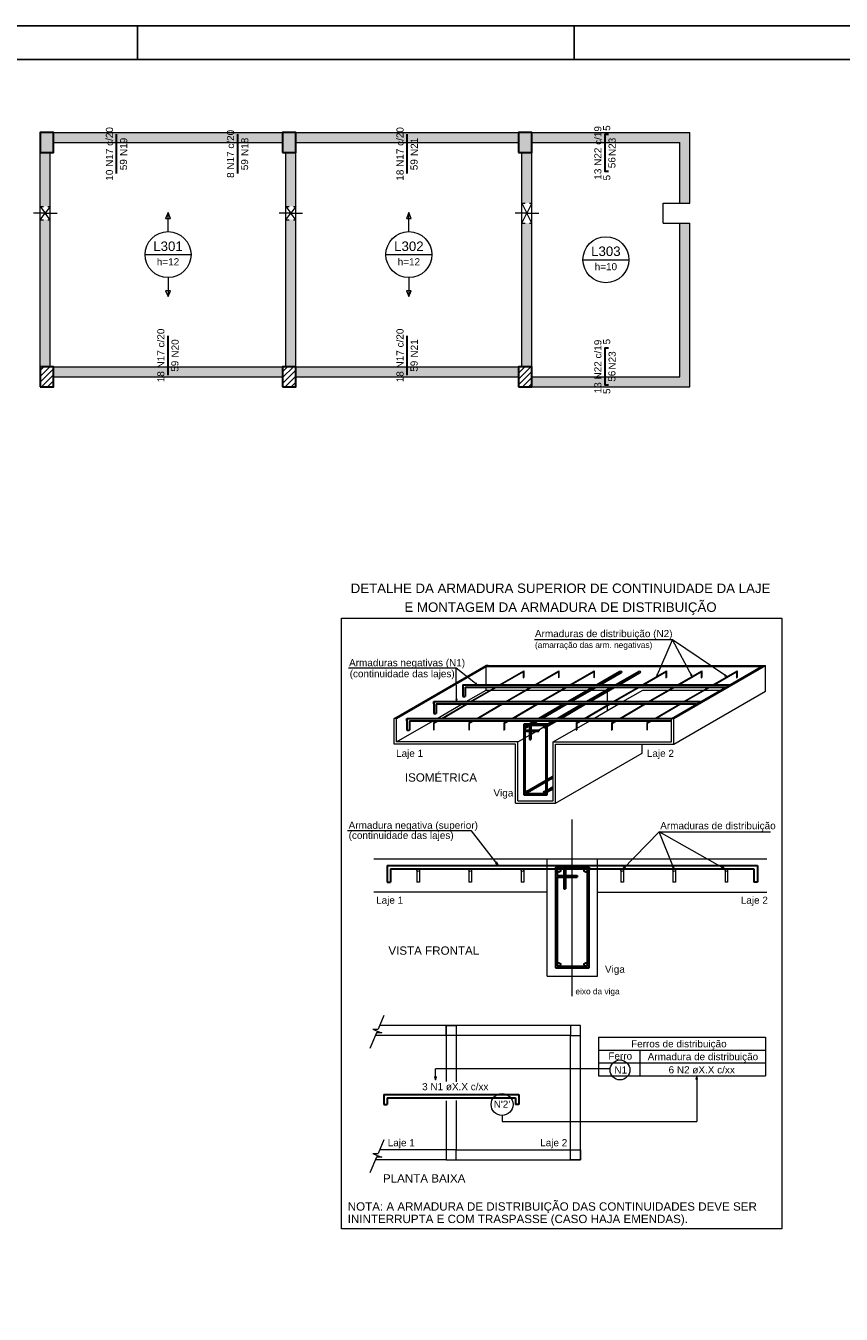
# Model space of a CAD drawing. Header units: millimetres. Extents: x 0 to 84.1, y 0 to 59.4.
# Tile 3 of 8: x 17.8 to 42.1, y 21.1 to 59.4. Entities that reach past the tile are written whole.
import ezdxf

# ---------------------------------------------------------------- set-up
doc = ezdxf.new("R2010")
doc.units = ezdxf.units.MM
doc.header["$MEASUREMENT"] = 0
doc.linetypes.add('DOT', pattern=[0.635, 0, -0.635])
doc.linetypes.add('NULL', pattern=[0])
for name, color, linetype, lineweight in [('Cotas', 1, 'Continuous', 0), ('Descrição da armadura', 7, 'Continuous', 0), ('DT-Armadura', 2, 'Continuous', 30), ('DT-ARMADURA NEG', 1, 'Continuous', 20), ('DT-Armadura negativa', 4, 'Continuous', 30), ('DT-Forma', 5, 'Continuous', 5), ('DT-Hachura pilar em laje', 252, 'Continuous', 5), ('DT-Hachura viga em laje', 254, 'Continuous', 5), ('DT-Relação do aço', 9, 'Continuous', 5), ('DT-Textos', 7, 'Continuous', 5), ('EIXOS', 1, 'Continuous', 20), ('FO-Aberturas', 7, 'Continuous', 5), ('FO-Pilares', 4, 'Continuous', 30), ('FO-Vigas', 1, 'Continuous', 20), ('Textos armaduras', 7, 'Continuous', 0)]:
    doc.layers.add(name, color=color, linetype=linetype, lineweight=lineweight)
doc.layers.add('SEDUC_MARF', color=1, linetype='Continuous')
doc.layers.add('SEDUC_MARGG', color=7, linetype='Continuous')
doc.styles.add('Arial', font='txt')

msp = doc.modelspace()

# ---------------------------------------------------------------- hatches: boundary and pattern name
at = {"layer": 'DT-Hachura pilar em laje', "linetype": 'Continuous'}
for points in [[(18.206, 55.625), (18.406, 55.625), (18.606, 55.625), (18.606, 55.925), (18.606, 56.225), (18.406, 56.225), (18.206, 56.225), (18.206, 55.925)], [(25.416, 55.625), (25.616, 55.625), (25.816, 55.625), (25.816, 55.925), (25.816, 56.225), (25.616, 56.225), (25.416, 56.225), (25.416, 55.925)], [(32.445, 55.625), (32.645, 55.625), (32.845, 55.625), (32.845, 55.925), (32.845, 56.225), (32.645, 56.225), (32.445, 56.225), (32.445, 55.925)]]:
    msp.add_hatch(color=252, dxfattribs=at).paths.add_polyline_path(points)
h = msp.add_hatch(dxfattribs=at)
h.set_pattern_fill('ANSI31', color=252, style=0)
h.paths.add_polyline_path([(18.206, 48.653), (18.406, 48.653), (18.606, 48.653), (18.606, 48.953), (18.606, 49.253), (18.406, 49.253), (18.206, 49.253), (18.206, 48.953)])
h = msp.add_hatch(dxfattribs=at)
h.set_pattern_fill('ANSI31', color=252, style=0)
h.paths.add_polyline_path([(25.416, 48.653), (25.616, 48.653), (25.816, 48.653), (25.816, 48.953), (25.816, 49.253), (25.616, 49.253), (25.416, 49.253), (25.416, 48.953)])
h = msp.add_hatch(dxfattribs=at)
h.set_pattern_fill('ANSI31', color=252, style=0)
h.paths.add_polyline_path([(32.445, 48.653), (32.645, 48.653), (32.845, 48.653), (32.845, 48.953), (32.845, 49.253), (32.645, 49.253), (32.445, 49.253), (32.445, 48.953)])
at = {"layer": 'DT-Hachura viga em laje', "linetype": 'Continuous'}
for points in [[(22.556, 56.222), (22.556, 56.222), (18.606, 56.222), (18.606, 55.922), (22.556, 55.922), (22.556, 56.222)], [(25.416, 56.222), (25.416, 56.222), (22.556, 56.222), (22.556, 55.922), (25.416, 55.922), (25.416, 56.222)], [(32.445, 56.222), (32.445, 56.222), (25.816, 56.222), (25.816, 55.922), (32.445, 55.922), (32.445, 56.222)], [(37.545, 56.222), (37.545, 56.222), (32.845, 56.222), (32.845, 55.922), (37.245, 55.922), (37.545, 56.222)], [(37.545, 56.222), (37.545, 56.222), (37.245, 55.922), (37.245, 54.125), (37.545, 54.125), (37.545, 56.222)], [(18.506, 55.625), (18.506, 55.625), (18.206, 55.625), (18.206, 54.025), (18.506, 54.025), (18.506, 55.625)], [(25.816, 55.625), (25.816, 55.625), (25.516, 55.625), (25.516, 54.025), (25.816, 54.025), (25.816, 55.625)], [(32.845, 55.625), (32.845, 55.625), (32.545, 55.625), (32.545, 54.125), (32.845, 54.125), (32.845, 55.625)], [(18.206, 53.625), (18.206, 53.625), (18.206, 49.253), (18.506, 49.253), (18.506, 53.625), (18.206, 53.625)], [(25.816, 53.625), (25.816, 53.625), (25.516, 53.625), (25.516, 49.253), (25.816, 49.253), (25.816, 53.625)], [(32.545, 53.525), (32.545, 53.525), (32.545, 49.253), (32.845, 49.253), (32.845, 53.525), (32.545, 53.525)], [(37.545, 53.525), (37.545, 53.525), (37.245, 53.525), (37.245, 48.955), (37.545, 48.655), (37.545, 53.525)], [(25.416, 49.253), (25.416, 49.253), (18.606, 49.253), (18.606, 48.953), (25.416, 48.953), (25.416, 49.253)], [(32.445, 49.253), (32.445, 49.253), (25.816, 49.253), (25.816, 48.953), (32.445, 48.953), (32.445, 49.253)], [(37.245, 48.955), (37.245, 48.955), (32.845, 48.955), (32.845, 48.655), (37.545, 48.655), (37.245, 48.955)]]:
    msp.add_hatch(color=254, dxfattribs=at).paths.add_polyline_path(points)

# ---------------------------------------------------------------- linework, layer by layer
at = {"layer": 'Cotas'}
for p, q in [((37.03, 41.123), (32.922, 41.123)), ((36.549, 40.024), (37.03, 41.123)), ((37.608, 40.034), (37.03, 41.123)), ((38.642, 40.034), (37.03, 41.123)), ((30.591, 40.276), (27.383, 40.276)), ((30.596, 39.289), (30.591, 40.276)), ((31.217, 39.786), (30.591, 40.276)), ((31.046, 35.435), (27.357, 35.435)), ((31.841, 34.415), (31.046, 35.435)), ((35.542, 34.285), (36.629, 35.406)), ((37.078, 34.301), (36.629, 35.406)), ((36.629, 35.406), (39.945, 35.406)), ((38.593, 34.299), (36.629, 35.406)), ((28.433, 29.939), (28.263, 29.536)), ((28.105, 29.536), (28.239, 29.479)), ((28.105, 29.536), (28.263, 29.536)), ((28.216, 29.423), (28.022, 28.964)), ((28.373, 29.423), (28.216, 29.423)), ((28.239, 29.479), (28.373, 29.423)), ((35.168, 28.351), (29.973, 28.351)), ((29.973, 28.025), (29.973, 28.351)), ((37.75, 28.149), (37.75, 26.793)), ((31.954, 26.969), (31.954, 26.793)), ((31.954, 26.793), (37.75, 26.793)), ((28.433, 26.239), (28.263, 25.836)), ((28.216, 25.723), (28.022, 25.264)), ((28.105, 25.836), (28.239, 25.779)), ((28.105, 25.836), (28.263, 25.836)), ((28.373, 25.723), (28.216, 25.723)), ((28.239, 25.779), (28.373, 25.723))]:
    msp.add_line(p, q, dxfattribs=at)
for points in [[(27.17, 41.767), (40.279, 41.767), (40.279, 23.597), (27.17, 23.597), (27.17, 41.767)], [(36.549, 40.024), (36.593, 40.078), (36.56, 40.093), (36.549, 40.024)], [(37.608, 40.034), (37.592, 40.103), (37.56, 40.085), (37.608, 40.034)], [(38.642, 40.034), (38.595, 40.086), (38.575, 40.056), (38.642, 40.034)], [(31.217, 39.786), (31.175, 39.842), (31.152, 39.814), (31.217, 39.786)], [(30.596, 39.289), (30.615, 39.357), (30.578, 39.356), (30.596, 39.289)], [(31.841, 34.415), (31.802, 34.507), (31.761, 34.475), (31.841, 34.415)], [(35.542, 34.285), (35.627, 34.337), (35.59, 34.373), (35.542, 34.285)], [(37.078, 34.301), (37.065, 34.4), (37.017, 34.381), (37.078, 34.301)], [(38.593, 34.299), (38.521, 34.369), (38.496, 34.324), (38.593, 34.299)], [(29.973, 28.025), (29.999, 28.122), (29.947, 28.122), (29.973, 28.025)], [(37.75, 28.149), (37.724, 28.053), (37.776, 28.053), (37.75, 28.149)]]:
    msp.add_lwpolyline(points, dxfattribs=at)
for centre, radius in [((35.463, 28.323), 0.296), ((31.954, 27.295), 0.326)]:
    msp.add_circle(centre, radius, dxfattribs=at)
at = {"layer": 'DT-Armadura'}
for p, q in [((34.774, 39.784), (35.464, 40.183)), ((34.866, 39.784), (35.497, 40.148)), ((35.334, 39.784), (36.024, 40.183)), ((35.426, 39.784), (36.057, 40.148)), ((30.782, 39.784), (38.727, 39.784)), ((30.782, 39.784), (30.782, 39.434)), ((30.852, 39.714), (38.606, 39.714)), ((30.852, 39.714), (30.852, 39.434)), ((33.91, 39.286), (34.653, 39.714)), ((34.003, 39.286), (34.745, 39.714)), ((34.47, 39.286), (35.213, 39.714)), ((34.532, 39.644), (34.653, 39.714)), ((34.563, 39.286), (35.305, 39.714)), ((34.624, 39.644), (34.745, 39.714)), ((35.092, 39.644), (35.213, 39.714)), ((35.184, 39.644), (35.305, 39.714)), ((29.918, 39.216), (29.918, 39.286)), ((29.918, 39.286), (37.863, 39.286)), ((29.918, 39.286), (29.918, 39.216)), ((29.918, 39.286), (29.918, 38.936)), ((29.988, 39.216), (37.742, 39.216)), ((29.988, 39.216), (29.988, 38.936)), ((30.782, 39.434), (30.852, 39.434)), ((33.046, 38.787), (33.789, 39.216)), ((33.139, 38.787), (33.882, 39.216)), ((33.606, 38.787), (34.349, 39.216)), ((33.699, 38.787), (34.442, 39.216)), ((29.124, 38.717), (29.124, 38.787)), ((29.124, 38.787), (36.999, 38.787)), ((29.124, 38.787), (29.124, 38.717)), ((29.124, 38.787), (29.124, 38.437)), ((29.918, 38.936), (29.988, 38.936)), ((29.124, 38.437), (29.194, 38.437)), ((29.194, 38.717), (36.999, 38.717)), ((29.194, 38.717), (29.194, 38.437)), ((33.298, 38.612), (32.598, 38.612)), ((32.598, 38.612), (32.598, 38.577)), ((32.598, 38.577), (32.598, 36.512)), ((32.598, 38.402), (33.053, 38.402)), ((33.263, 38.577), (32.633, 38.577)), ((32.633, 38.577), (32.633, 38.437)), ((32.633, 38.437), (33.053, 38.437)), ((32.633, 38.402), (32.633, 36.547)), ((32.703, 38.536), (32.776, 38.577)), ((32.743, 38.612), (32.925, 38.717)), ((32.773, 38.577), (32.773, 38.437)), ((32.773, 38.402), (32.773, 38.157)), ((32.808, 38.577), (32.808, 38.437)), ((32.808, 38.402), (32.808, 38.157)), ((32.836, 38.612), (33.018, 38.717)), ((33.053, 38.437), (33.053, 38.402)), ((33.263, 36.547), (33.263, 38.577)), ((33.298, 38.609), (33.485, 38.717)), ((33.298, 38.556), (33.578, 38.717)), ((33.298, 38.612), (33.298, 38.577)), ((33.298, 36.512), (33.298, 38.577)), ((32.773, 38.157), (32.808, 38.157)), ((32.686, 36.613), (33.263, 36.946)), ((32.703, 36.582), (33.263, 36.905)), ((33.298, 36.966), (33.473, 37.067)), ((33.298, 36.926), (33.473, 37.026)), ((32.598, 36.512), (33.298, 36.512)), ((32.633, 36.547), (33.263, 36.547)), ((33.246, 36.613), (33.263, 36.622)), ((33.298, 36.643), (33.473, 36.744)), ((33.298, 36.602), (33.473, 36.704)), ((28.534, 34.41), (39.553, 34.41)), ((28.534, 34.41), (28.534, 34.31)), ((28.534, 34.41), (28.534, 33.91)), ((28.634, 34.31), (39.453, 34.31)), ((28.634, 34.31), (28.634, 33.91)), ((33.544, 34.31), (33.544, 31.36)), ((34.494, 34.31), (33.594, 34.31)), ((33.594, 34.31), (33.594, 34.11)), ((33.794, 34.31), (33.794, 34.11)), ((33.844, 34.31), (33.844, 34.11)), ((34.494, 31.41), (34.494, 34.31)), ((34.544, 31.36), (34.544, 34.31)), ((39.453, 34.31), (39.453, 33.91)), ((39.553, 34.41), (39.553, 33.91)), ((28.534, 33.91), (28.634, 33.91)), ((33.544, 34.06), (34.194, 34.06)), ((33.594, 34.11), (34.194, 34.11)), ((33.594, 34.06), (33.594, 31.41)), ((33.794, 34.06), (33.794, 33.71)), ((33.844, 34.06), (33.844, 33.71)), ((34.194, 34.11), (34.194, 34.06)), ((39.553, 33.91), (39.453, 33.91)), ((33.794, 33.71), (33.844, 33.71)), ((33.544, 31.36), (34.544, 31.36)), ((33.594, 31.41), (34.494, 31.41)), ((28.43, 27.595), (32.449, 27.595)), ((28.43, 27.595), (28.43, 27.495)), ((28.43, 27.595), (28.43, 27.295)), ((28.43, 27.295), (28.53, 27.295)), ((28.53, 27.495), (32.349, 27.495)), ((28.53, 27.495), (28.53, 27.295)), ((32.349, 27.495), (32.349, 27.295)), ((32.449, 27.295), (32.349, 27.295)), ((32.449, 27.595), (32.449, 27.295))]:
    msp.add_line(p, q, dxfattribs=at)
at = {"layer": 'DT-Armadura', "linetype": 'Continuous'}
for p, q in [((34.544, 34.36), (33.544, 34.36)), ((33.544, 34.36), (33.544, 34.31)), ((34.544, 34.36), (34.544, 34.31))]:
    msp.add_line(p, q, dxfattribs=at)
at = {"layer": 'DT-Armadura'}
for centre, radius in [((32.668, 38.542), 0.035), ((33.228, 38.542), 0.035), ((32.668, 36.582), 0.035), ((33.228, 36.582), 0.035), ((33.644, 34.26), 0.05), ((34.444, 34.26), 0.05), ((33.644, 31.46), 0.05), ((34.444, 31.46), 0.05)]:
    msp.add_circle(centre, radius, dxfattribs=at)
at = {"layer": 'DT-ARMADURA NEG'}
for p, q in [((31.876, 39.784), (32.597, 40.201)), ((31.911, 39.784), (32.582, 40.172)), ((32.582, 40.172), (32.582, 39.99)), ((32.582, 39.99), (32.597, 39.999)), ((32.597, 40.201), (32.597, 39.999)), ((32.926, 39.784), (33.647, 40.201)), ((32.961, 39.784), (33.632, 40.172)), ((33.632, 40.172), (33.632, 39.99)), ((33.632, 39.99), (33.647, 39.999)), ((33.647, 40.201), (33.647, 39.999)), ((33.976, 39.784), (34.697, 40.201)), ((34.011, 39.784), (34.682, 40.172)), ((34.682, 40.172), (34.682, 39.99)), ((34.682, 39.99), (34.697, 39.999)), ((34.697, 40.201), (34.697, 39.999)), ((36.128, 39.784), (36.849, 40.201)), ((36.163, 39.784), (36.833, 40.172)), ((36.833, 40.172), (36.833, 39.99)), ((36.833, 39.99), (36.849, 39.999)), ((36.849, 40.201), (36.849, 39.999)), ((37.178, 39.784), (37.899, 40.201)), ((37.213, 39.784), (37.883, 40.172)), ((37.883, 40.172), (37.883, 39.99)), ((37.883, 39.99), (37.899, 39.999)), ((37.899, 40.201), (37.899, 39.999)), ((38.228, 39.784), (38.949, 40.201)), ((38.263, 39.784), (38.933, 40.172)), ((38.933, 40.172), (38.933, 39.99)), ((38.933, 39.99), (38.949, 39.999)), ((38.949, 40.201), (38.949, 39.999)), ((31.012, 39.286), (31.755, 39.714)), ((31.047, 39.286), (31.79, 39.714)), ((32.062, 39.286), (32.805, 39.714)), ((32.097, 39.286), (32.84, 39.714)), ((33.112, 39.286), (33.855, 39.714)), ((33.147, 39.286), (33.89, 39.714)), ((35.264, 39.286), (36.007, 39.714)), ((35.299, 39.286), (36.042, 39.714)), ((36.314, 39.286), (37.057, 39.714)), ((36.349, 39.286), (37.092, 39.714)), ((37.364, 39.286), (38.107, 39.714)), ((37.399, 39.286), (38.142, 39.714)), ((30.148, 38.787), (30.891, 39.216)), ((30.183, 38.787), (30.926, 39.216)), ((31.198, 38.787), (31.941, 39.216)), ((31.233, 38.787), (31.976, 39.216)), ((32.248, 38.787), (32.991, 39.216)), ((32.283, 38.787), (33.026, 39.216)), ((34.4, 38.787), (35.143, 39.216)), ((34.435, 38.787), (35.178, 39.216)), ((35.45, 38.787), (36.193, 39.216)), ((35.485, 38.787), (36.228, 39.216)), ((36.5, 38.787), (37.243, 39.216)), ((36.535, 38.787), (37.278, 39.216)), ((29.911, 38.65), (30.027, 38.717)), ((29.911, 38.65), (29.911, 38.439)), ((29.911, 38.439), (29.926, 38.448)), ((29.926, 38.638), (30.062, 38.717)), ((29.926, 38.638), (29.926, 38.448)), ((30.961, 38.65), (31.077, 38.717)), ((30.961, 38.65), (30.961, 38.439)), ((30.961, 38.439), (30.976, 38.448)), ((30.976, 38.638), (31.112, 38.717)), ((30.976, 38.638), (30.976, 38.448)), ((32.011, 38.65), (32.127, 38.717)), ((32.011, 38.65), (32.011, 38.439)), ((32.011, 38.439), (32.026, 38.448)), ((32.026, 38.638), (32.162, 38.717)), ((32.026, 38.638), (32.026, 38.448)), ((34.162, 38.65), (34.279, 38.717)), ((34.162, 38.65), (34.162, 38.439)), ((34.162, 38.439), (34.178, 38.448)), ((34.178, 38.638), (34.314, 38.717)), ((34.178, 38.638), (34.178, 38.448)), ((35.212, 38.65), (35.329, 38.717)), ((35.212, 38.65), (35.212, 38.439)), ((35.212, 38.439), (35.228, 38.448)), ((35.228, 38.638), (35.364, 38.717)), ((35.228, 38.638), (35.228, 38.448)), ((36.262, 38.65), (36.379, 38.717)), ((36.262, 38.65), (36.262, 38.439)), ((36.262, 38.439), (36.278, 38.448)), ((36.278, 38.638), (36.414, 38.717)), ((36.278, 38.638), (36.278, 38.448)), ((29.419, 34.271), (29.419, 33.91)), ((29.497, 34.271), (29.497, 33.91)), ((30.969, 34.271), (30.969, 33.91)), ((31.047, 34.271), (31.047, 33.91)), ((32.52, 34.271), (32.52, 33.91)), ((32.598, 34.271), (32.598, 33.91)), ((35.49, 34.271), (35.49, 33.91)), ((35.568, 34.271), (35.568, 33.91)), ((37.041, 34.271), (37.041, 33.91)), ((37.119, 34.271), (37.119, 33.91)), ((38.591, 34.271), (38.591, 33.91)), ((38.669, 34.271), (38.669, 33.91)), ((29.497, 33.91), (29.419, 33.91)), ((31.047, 33.91), (30.969, 33.91)), ((32.598, 33.91), (32.52, 33.91)), ((35.568, 33.91), (35.49, 33.91)), ((37.119, 33.91), (37.041, 33.91)), ((38.669, 33.91), (38.591, 33.91))]:
    msp.add_line(p, q, dxfattribs=at)
for centre, radius in [((35.48, 40.165), 0.035), ((36.04, 40.165), 0.035), ((29.458, 34.271), 0.0391), ((31.008, 34.271), 0.0391), ((32.559, 34.271), 0.0391), ((35.529, 34.271), 0.0391), ((37.08, 34.271), 0.0391), ((38.63, 34.271), 0.0391)]:
    msp.add_circle(centre, radius, dxfattribs=at)
at = {"layer": 'DT-Armadura negativa'}
for points in [[(20.481, 55.001), (20.481, 56.172)], [(24.086, 55.001), (24.086, 56.172)], [(29.13, 55.001), (29.13, 56.172)], [(35.12, 55.061), (35.02, 55.061), (35.02, 56.172), (35.12, 56.172)], [(22.011, 49.003), (22.011, 50.174)], [(29.13, 49.003), (29.13, 50.174)], [(35.12, 48.705), (35.02, 48.705), (35.02, 49.816), (35.12, 49.816)]]:
    msp.add_lwpolyline(points, dxfattribs=at)
at = {"layer": 'DT-Forma'}
for p, q in [((28.742, 38.787), (31.47, 40.362)), ((28.812, 38.787), (31.479, 40.327)), ((31.409, 40.327), (39.737, 40.327)), ((31.54, 40.362), (31.47, 40.362)), ((31.479, 39.784), (31.479, 40.327)), ((31.54, 40.362), (39.797, 40.362)), ((36.999, 38.787), (39.667, 40.327)), ((37.069, 38.787), (39.797, 40.362)), ((39.727, 40.362), (39.797, 40.362)), ((39.797, 39.592), (39.797, 40.362)), ((30.888, 39.286), (31.479, 39.627)), ((31.479, 39.627), (31.479, 39.714)), ((31.479, 39.627), (31.603, 39.627)), ((31.638, 39.627), (32.653, 39.627)), ((32.688, 39.627), (33.703, 39.627)), ((33.738, 39.627), (34.502, 39.627)), ((34.594, 39.627), (35.062, 39.627)), ((35.09, 39.286), (35.09, 39.59)), ((35.55, 39.286), (36.14, 39.627)), ((36.14, 39.627), (36.905, 39.627)), ((36.94, 39.627), (37.955, 39.627)), ((37.069, 38.017), (39.797, 39.592)), ((37.99, 39.627), (38.455, 39.627)), ((30.025, 38.787), (30.767, 39.216)), ((34.686, 38.787), (35.429, 39.216)), ((35.09, 39.186), (35.09, 39.216)), ((35.09, 39.021), (35.09, 39.166)), ((28.742, 38.017), (28.742, 38.787)), ((28.812, 38.787), (28.742, 38.787)), ((28.812, 38.087), (28.812, 38.787)), ((36.999, 38.087), (36.999, 38.787)), ((36.999, 38.787), (37.069, 38.787)), ((37.069, 38.017), (37.069, 38.787)), ((28.812, 38.087), (29.903, 38.717)), ((32.808, 38.309), (32.969, 38.402)), ((33.03, 38.437), (33.195, 38.533)), ((33.473, 38.087), (34.565, 38.717)), ((32.353, 38.017), (28.742, 38.017)), ((32.423, 38.087), (28.812, 38.087)), ((32.353, 36.267), (32.353, 38.017)), ((32.423, 38.087), (32.598, 38.188)), ((32.423, 36.337), (32.423, 38.087)), ((32.633, 38.209), (32.773, 38.289)), ((33.473, 38.087), (36.999, 38.087)), ((33.473, 36.337), (33.473, 38.087)), ((33.543, 36.267), (33.543, 38.017)), ((33.543, 38.017), (37.069, 38.017)), ((36.12, 37.754), (36.12, 38.017)), ((33.543, 36.267), (36.12, 37.754)), ((32.353, 36.267), (33.543, 36.267)), ((32.423, 36.337), (33.473, 36.337)), ((28.134, 34.61), (39.831, 34.61)), ((33.294, 33.61), (28.134, 33.61)), ((33.294, 31.11), (33.294, 33.61)), ((34.794, 33.61), (39.831, 33.61)), ((34.794, 31.11), (34.794, 33.61)), ((33.294, 31.11), (34.794, 31.11)), ((30.287, 29.646), (28.31, 29.646)), ((30.287, 29.346), (28.183, 29.346)), ((30.287, 25.946), (28.31, 25.946)), ((30.287, 25.646), (28.183, 25.646))]:
    msp.add_line(p, q, dxfattribs=at)
at = {"layer": 'DT-Forma', "linetype": 'Continuous'}
for p, q in [((33.294, 33.61), (33.294, 34.61)), ((34.794, 33.61), (34.794, 34.61))]:
    msp.add_line(p, q, dxfattribs=at)
at = {"layer": 'DT-Forma'}
for points in [[(30.587, 29.346), (30.287, 29.346), (30.287, 29.646), (30.587, 29.646), (30.587, 29.346)], [(30.287, 25.646), (34.287, 25.646), (34.287, 29.646), (30.287, 29.646), (30.287, 27.976)], [(33.987, 29.346), (34.287, 29.346), (34.287, 29.646), (33.987, 29.646), (33.987, 29.346)], [(30.587, 25.946), (33.987, 25.946), (33.987, 29.346), (30.587, 29.346), (30.587, 27.97)], [(30.287, 27.404), (30.287, 25.646)], [(30.587, 27.409), (30.587, 25.946)], [(30.587, 25.946), (30.287, 25.946), (30.287, 25.646), (30.587, 25.646), (30.587, 25.946)], [(33.987, 25.946), (34.287, 25.946), (34.287, 25.646), (33.987, 25.646), (33.987, 25.946)]]:
    msp.add_lwpolyline(points, dxfattribs=at)
at = {"layer": 'DT-Relação do aço', "color": 7}
for p, q in [((34.829, 29.297), (39.797, 29.297)), ((34.829, 29.297), (34.829, 28.149)), ((39.797, 29.297), (39.797, 28.149)), ((34.829, 28.915), (39.797, 28.915)), ((36.054, 28.915), (36.054, 28.149)), ((34.829, 28.534), (39.797, 28.534)), ((34.829, 28.149), (39.797, 28.149))]:
    msp.add_line(p, q, dxfattribs=at)
at = {"layer": 'DT-Textos'}
for p, q in [((22.011, 53.838), (21.94, 53.668)), ((22.081, 53.668), (22.011, 53.838)), ((29.18, 53.838), (29.11, 53.668)), ((29.251, 53.668), (29.18, 53.838)), ((21.94, 53.668), (22.081, 53.668)), ((29.11, 53.668), (29.251, 53.668)), ((21.325, 52.588), (22.696, 52.588)), ((28.495, 52.588), (29.866, 52.588)), ((34.359, 52.438), (35.73, 52.438)), ((22.081, 51.507), (21.94, 51.507)), ((21.94, 51.507), (22.011, 51.338)), ((22.011, 51.338), (22.081, 51.507)), ((29.251, 51.507), (29.11, 51.507)), ((29.11, 51.507), (29.18, 51.338)), ((29.18, 51.338), (29.251, 51.507))]:
    msp.add_line(p, q, dxfattribs=at)
for points in [[(22.011, 53.273), (22.011, 53.838)], [(29.18, 53.273), (29.18, 53.838)], [(22.011, 51.902), (22.011, 51.338)], [(29.18, 51.902), (29.18, 51.338)]]:
    msp.add_lwpolyline(points, dxfattribs=at)
for centre in [(22.011, 52.588), (29.18, 52.588), (35.045, 52.438)]:
    msp.add_circle(centre, 0.685, dxfattribs=at)
at = {"layer": 'EIXOS'}
msp.add_line((34.044, 30.52), (34.044, 35.78), dxfattribs=at)
at = {"layer": 'FO-Aberturas'}
for p, q in [((32.545, 54.125), (32.695, 53.825)), ((32.845, 54.125), (32.695, 53.825)), ((18.356, 53.825), (18.006, 53.825)), ((18.206, 54.025), (18.356, 53.825)), ((18.206, 53.625), (18.356, 53.825)), ((18.506, 54.025), (18.356, 53.825)), ((18.356, 53.825), (18.706, 53.825)), ((18.506, 53.625), (18.356, 53.825)), ((25.666, 53.825), (25.316, 53.825)), ((25.516, 54.025), (25.666, 53.825)), ((25.516, 53.625), (25.666, 53.825)), ((25.816, 54.025), (25.666, 53.825)), ((25.666, 53.825), (26.016, 53.825)), ((25.816, 53.625), (25.666, 53.825)), ((32.695, 53.825), (32.345, 53.825)), ((32.545, 53.525), (32.695, 53.825)), ((32.695, 53.825), (33.045, 53.825)), ((32.845, 53.525), (32.695, 53.825))]:
    msp.add_line(p, q, dxfattribs=at)
at = {"layer": 'FO-Pilares'}
for points in [[(18.206, 55.625), (18.406, 55.625), (18.606, 55.625), (18.606, 55.925), (18.606, 56.225), (18.406, 56.225), (18.206, 56.225), (18.206, 55.925), (18.206, 55.625)], [(25.416, 55.625), (25.616, 55.625), (25.816, 55.625), (25.816, 55.925), (25.816, 56.225), (25.616, 56.225), (25.416, 56.225), (25.416, 55.925), (25.416, 55.625)], [(32.445, 55.625), (32.645, 55.625), (32.845, 55.625), (32.845, 55.925), (32.845, 56.225), (32.645, 56.225), (32.445, 56.225), (32.445, 55.925), (32.445, 55.625)], [(18.206, 48.653), (18.406, 48.653), (18.606, 48.653), (18.606, 48.953), (18.606, 49.253), (18.406, 49.253), (18.206, 49.253), (18.206, 48.953), (18.206, 48.653)], [(25.416, 48.653), (25.616, 48.653), (25.816, 48.653), (25.816, 48.953), (25.816, 49.253), (25.616, 49.253), (25.416, 49.253), (25.416, 48.953), (25.416, 48.653)], [(32.445, 48.653), (32.645, 48.653), (32.845, 48.653), (32.845, 48.953), (32.845, 49.253), (32.645, 49.253), (32.445, 49.253), (32.445, 48.953), (32.445, 48.653)]]:
    msp.add_lwpolyline(points, close=True, dxfattribs=at)
at = {"layer": 'FO-Vigas'}
for p, q in [((18.606, 56.222), (22.556, 56.222)), ((22.556, 56.222), (25.416, 56.222)), ((25.816, 56.222), (32.445, 56.222)), ((32.845, 56.222), (37.545, 56.222)), ((37.545, 54.125), (37.545, 56.222)), ((18.206, 53.825), (18.206, 55.625)), ((18.506, 53.825), (18.506, 55.625)), ((18.606, 55.922), (22.556, 55.922)), ((22.556, 55.922), (25.416, 55.922)), ((25.516, 53.825), (25.516, 55.625)), ((25.816, 55.922), (32.445, 55.922)), ((25.816, 53.825), (25.816, 55.625)), ((32.545, 53.825), (32.545, 55.625)), ((32.845, 55.922), (37.245, 55.922)), ((32.845, 53.825), (32.845, 55.625)), ((37.245, 54.125), (37.245, 55.922)), ((36.745, 54.125), (37.245, 54.125)), ((36.745, 53.525), (36.745, 54.125)), ((37.245, 54.125), (37.545, 54.125)), ((18.206, 49.253), (18.206, 53.825)), ((18.506, 49.253), (18.506, 53.825)), ((25.516, 49.253), (25.516, 53.825)), ((25.816, 49.253), (25.816, 53.825)), ((32.545, 49.253), (32.545, 53.825)), ((32.845, 49.253), (32.845, 53.825)), ((36.745, 53.525), (37.245, 53.525)), ((37.245, 53.525), (37.545, 53.525)), ((37.245, 48.955), (37.245, 53.525)), ((37.545, 48.655), (37.545, 53.525)), ((18.606, 49.253), (25.416, 49.253)), ((25.816, 49.253), (32.445, 49.253)), ((18.606, 48.953), (25.416, 48.953)), ((25.816, 48.953), (32.445, 48.953)), ((32.845, 48.955), (37.245, 48.955)), ((32.845, 48.655), (37.545, 48.655))]:
    msp.add_line(p, q, dxfattribs=at)
at = {"layer": 'FO-Vigas', "linetype": 'DOT', "ltscale": 0.2}
for p, q in [((32.545, 54.125), (32.845, 54.125)), ((18.206, 54.025), (18.506, 54.025)), ((25.516, 54.025), (25.816, 54.025)), ((18.206, 53.625), (18.506, 53.625)), ((25.516, 53.625), (25.816, 53.625)), ((32.545, 53.525), (32.845, 53.525))]:
    msp.add_line(p, q, dxfattribs=at)
at = {"layer": 'SEDUC_MARF'}
for p, q in [((21.1, 59.4), (21.1, 58.4)), ((34.1, 59.4), (34.1, 58.4))]:
    msp.add_line(p, q, dxfattribs=at)
msp.add_lwpolyline([(84.1, 59.4), (0, 59.4), (0, 0), (84.1, 0)], close=True, dxfattribs=at)
at = {"layer": 'SEDUC_MARGG'}
msp.add_lwpolyline([(2.5, 1), (83.1, 1), (83.1, 58.4), (2.5, 58.4)], close=True, dxfattribs=at)

# ---------------------------------------------------------------- texts
at = {"layer": 'Descrição da armadura', "linetype": 'NULL', "char_height": 0.2118, "rotation": 90.0002, "line_spacing_factor": 0.9, "style": 'Arial'}
for s, insert, width, attachment_point in [('13 N22 c/19', (34.914, 55.617), 3.1277, 8), ('10 N17 c/20', (20.375, 55.587), 3.1277, 8), ('N19', (20.799, 56.066), 1.06399, 9), ('8 N17 c/20', (23.98, 55.587), 2.80513, 8), ('N18', (24.404, 56.066), 1.06399, 9), ('18 N17 c/20', (29.025, 55.587), 3.1277, 8), ('N21', (29.448, 56.066), 1.06399, 9), ('N23', (35.338, 56.066), 1.06399, 9), ('18 N17 c/20', (21.905, 49.589), 3.1277, 8), ('18 N17 c/20', (29.025, 49.589), 3.1277, 8), ('N20', (22.329, 50.068), 1.06399, 9), ('N21', (29.448, 50.068), 1.06399, 9), ('13 N22 c/19', (34.914, 49.26), 3.1277, 8), ('N23', (35.338, 49.71), 1.06399, 9)]:
    msp.add_mtext(s, dxfattribs=dict(at, insert=insert, width=width, attachment_point=attachment_point))
at = {"layer": 'DT-Textos', "linetype": 'NULL', "line_spacing_factor": 0.798, "style": 'Arial'}
for s, insert, char_height, width, attachment_point in [('L301', (22.01, 52.693), 0.2824, 1.7352, 8), ('L302', (29.18, 52.693), 0.2824, 1.7352, 8), ('L303', (35.044, 52.544), 0.2824, 1.7352, 8), ('h=12', (22.01, 52.27), 0.2118, 1.30642, 8), ('h=12', (29.18, 52.27), 0.2118, 1.30642, 8), ('h=10', (35.044, 52.121), 0.2118, 1.30642, 8), ('DETALHE DA ARMADURA SUPERIOR DE CONTINUIDADE DA LAJE', (33.694, 42.513), 0.2824, 24.70406, 8), ('E MONTAGEM DA ARMADURA DE DISTRIBUIÇÃO ', (33.694, 41.869), 0.2824, 18.59165, 8), ('Armaduras de distribuição (N2)', (37.027, 41.139), 0.2118, 8.02654, 9), ('(amarração das arm. negativas)', (36.427, 40.828), 0.1765, 7.08618, 9), ('Armaduras negativas (N1)', (27.401, 40.273), 0.2118, 6.7694, 7), ('(continuidade das lajes)', (27.418, 39.947), 0.2118, 6.12597, 7), ('Laje 1', (28.799, 37.577), 0.2118, 1.58027, 7), ('Laje 2', (36.264, 37.577), 0.2118, 1.58027, 7), ('ISOMÉTRICA', (29.06, 36.9), 0.2471, 4.35586, 7), ('Viga', (31.698, 36.398), 0.2118, 1.16085, 7), ('Armadura negativa (superior)', (27.387, 35.436), 0.2118, 7.5434, 7), ('Armaduras de distribuição', (36.662, 35.422), 0.2118, 6.73769, 7), ('(continuidade das lajes)', (27.387, 35.136), 0.2118, 6.12597, 7), ('Laje 1', (28.205, 33.206), 0.2118, 1.58027, 7), ('Laje 2', (39.06, 33.206), 0.2118, 1.58027, 7), ('VISTA FRONTAL', (28.57, 31.748), 0.2471, 5.48413, 7), ('Viga', (35.017, 31.151), 0.2118, 1.16085, 7), ('eixo da viga', (34.138, 30.52), 0.1765, 2.66846, 7), ('Ferros de distribuição', (37.217, 28.93), 0.2118, 5.57684, 8), ('Ferro', (35.472, 28.628), 0.2118, 1.38571, 8), ('Armadura de distribuição', (37.933, 28.548), 0.2118, 6.44769, 8), ('N1', (35.487, 28.216), 0.2118, 0.74143, 8), ('6 N2 øX.X c/xx', (37.897, 28.216), 0.2118, 3.86771, 8), ('3 N1 øX.X c/xx', (30.561, 27.714), 0.2118, 3.86771, 8), ("N'2'", (31.951, 27.198), 0.2118, 0.96289, 8), ('Laje 1', (28.551, 25.987), 0.2118, 1.58027, 7), ('Laje 2', (33.089, 25.987), 0.2118, 1.58027, 7), ('PLANTA BAIXA', (28.408, 24.972), 0.2471, 4.97964, 7), ('NOTA: A ARMADURA DE DISTRIBUIÇÃO DAS CONTINUIDADES DEVE SER', (27.36, 24.06), 0.2471, 24.6979, 7), ('ININTERRUPTA E COM TRASPASSE (CASO HAJA EMENDAS).', (27.36, 23.691), 0.2471, 20.53618, 7)]:
    msp.add_mtext(s, dxfattribs=dict(at, insert=insert, char_height=char_height, width=width, attachment_point=attachment_point))
at = {"layer": 'Textos armaduras', "linetype": 'NULL', "rotation": 90.0002, "line_spacing_factor": 0.9, "style": 'Arial'}
for s, insert, char_height, width, attachment_point in [('5', (35.176, 56.272), 0.212, 0.72257, 7), ('59', (20.578, 55.101), 0.2118, 1.04514, 1), ('59', (24.183, 55.101), 0.2118, 1.04514, 1), ('59', (29.228, 55.101), 0.2118, 1.04514, 1), ('56', (35.117, 55.161), 0.2118, 1.04514, 1), ('5', (34.964, 54.961), 0.212, 0.72257, 3), ('5', (35.176, 49.916), 0.212, 0.72257, 7), ('59', (22.108, 49.103), 0.2118, 1.04514, 1), ('59', (29.228, 49.103), 0.2118, 1.04514, 1), ('56', (35.117, 48.805), 0.2118, 1.04514, 1), ('5', (34.964, 48.605), 0.212, 0.72257, 3)]:
    msp.add_mtext(s, dxfattribs=dict(at, insert=insert, char_height=char_height, width=width, attachment_point=attachment_point))

doc.saveas('drawing.dxf')
